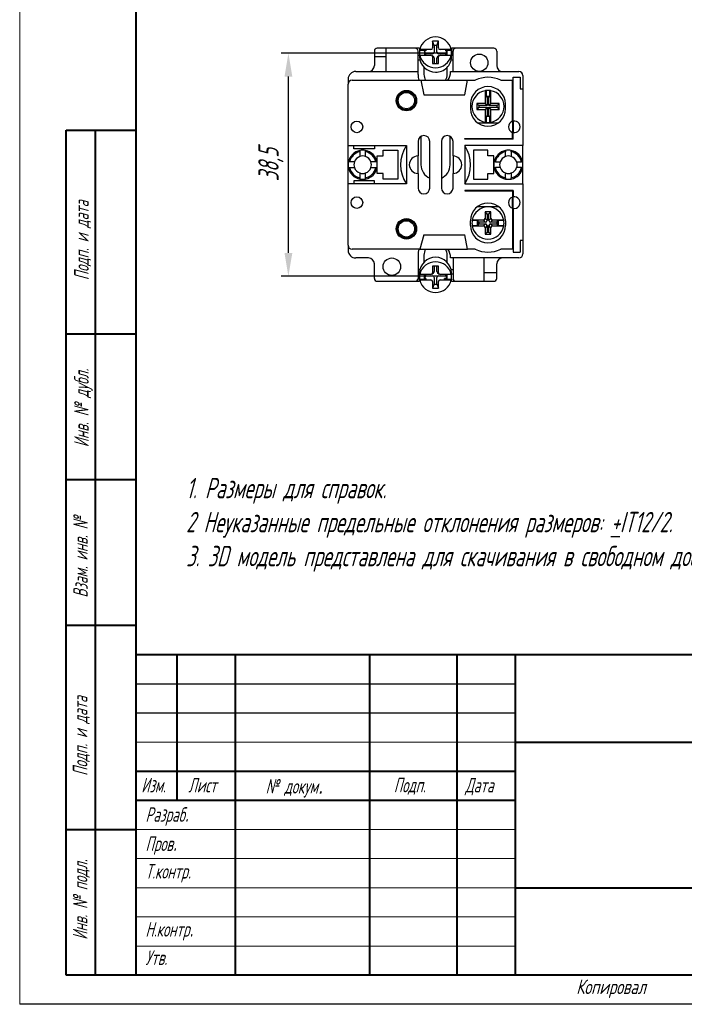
# Model space of a CAD drawing. Header units: millimetres. Extents: x 2381 to 2591, y 1129 to 1426.
# Tile 1 of 3: x 2381 to 2495, y 1129 to 1298. Entities that reach past the tile are written whole.
import ezdxf

# ---------------------------------------------------------------- set-up
doc = ezdxf.new("R2010")
doc.units = ezdxf.units.MM
for name, color, linetype, lineweight in [('main', 5, 'Continuous', 50), ('text', 7, 'Continuous', 25), ('РАЗМЕРЫ', 7, 'Continuous', 25), ('ФОРМАТ', 7, 'Continuous', 25), ('ФОРМАТ @ 1', 7, 'Continuous', 25)]:
    doc.layers.add(name, color=color, linetype=linetype, lineweight=lineweight)
doc.styles.add('GOST', font='Gost.shx', dxfattribs={"width": 0.8, "oblique": 15, "height": 3.5})
doc.dimstyles.get("Standard").update_dxf_attribs({"dimtxt": 3.5, "dimasz": 4, "dimexe": 1.25, "dimexo": 1, "dimgap": 1, "dimtad": 1, "dimdec": 1, "dimrnd": 0.5, "dimtxsty": 'GOST', "dimcen": 0, "dimclrd": 256, "dimclre": 256, "dimclrt": 7, "dimadec": 0, "dimazin": 2, "dimtfac": 1, "dimtdec": 1, "dimtmove": 2, "dimatfit": 1, "dimfxl": 0, "dimtolj": 1, "dimtzin": 0, "dimlwd": -1, "dimlwe": -1, "dimarcsym": 0})

# ---------------------------------------------------------------- blocks, each defined once
blk = doc.blocks.new('*D300')
at = {"layer": 'Defpoints', "color": 0}
for p in [(2426.92, 1291.92), (2454.92, 1291.92), (2454.92, 1253.65)]:
    blk.add_point(p, dxfattribs=at)
at = {"layer": 'РАЗМЕРЫ'}
for p, q in [((2453.92, 1291.92), (2425.67, 1291.92)), ((2426.92, 1257.65), (2426.92, 1287.92)), ((2453.92, 1253.65), (2425.67, 1253.65))]:
    blk.add_line(p, q, dxfattribs=at)
for points in [[(2427.59, 1287.92), (2426.25, 1287.92), (2426.92, 1291.92)], [(2426.25, 1257.65), (2427.59, 1257.65), (2426.92, 1253.65)]]:
    blk.add_solid(points, dxfattribs=at)
at = {"layer": 'РАЗМЕРЫ', "color": 7, "insert": (2423.91, 1272.79), "char_height": 3.5, "attachment_point": 5, "rotation": 90, "style": 'GOST'}
blk.add_mtext('\\A1;38,5', dxfattribs=at)

msp = doc.modelspace()

# ---------------------------------------------------------------- linework, layer by layer
at = {"layer": 'main', "lineweight": 30}
for p, q in [((2443.67, 1292.79), (2442.17, 1292.79)), ((2443.67, 1291.29), (2443.67, 1292.79)), ((2448.67, 1292.79), (2443.67, 1292.79)), ((2449.42, 1292.79), (2448.67, 1292.79)), ((2449.42, 1292.79), (2449.42, 1291.59)), ((2449.47, 1292.39), (2449.47, 1292.54)), ((2450.51, 1292.54), (2449.47, 1292.54)), ((2451.38, 1292.54), (2450.51, 1292.54)), ((2450.51, 1292.54), (2450.51, 1292.31)), ((2452.67, 1293.97), (2451.67, 1293.97)), ((2451.67, 1293.97), (2451.67, 1292.83)), ((2451.94, 1293.27), (2451.67, 1293.97)), ((2451.94, 1293.27), (2451.94, 1292.12)), ((2452.41, 1293.27), (2451.94, 1293.27)), ((2452.41, 1293.27), (2452.67, 1293.97)), ((2452.41, 1292.12), (2452.41, 1293.27)), ((2452.67, 1292.83), (2452.67, 1293.97)), ((2453.91, 1292.54), (2452.97, 1292.54)), ((2454.88, 1292.54), (2453.91, 1292.54)), ((2453.91, 1292.31), (2453.91, 1292.54)), ((2454.88, 1292.54), (2454.88, 1292.39)), ((2454.92, 1292.79), (2454.92, 1291.59)), ((2455.67, 1292.79), (2454.92, 1292.79)), ((2462.17, 1292.79), (2455.67, 1292.79)), ((2441.67, 1292.29), (2441.67, 1291.29)), ((2441.67, 1291.29), (2441.67, 1289.79)), ((2443.67, 1291.29), (2441.67, 1291.29)), ((2443.67, 1288.79), (2443.67, 1291.29)), ((2449.17, 1288.79), (2449.17, 1292.29)), ((2449.17, 1291.59), (2449.42, 1291.59)), ((2449.42, 1291.92), (2449.42, 1291.31)), ((2450.51, 1292.39), (2449.47, 1292.39)), ((2449.47, 1291.59), (2449.47, 1291.44)), ((2449.47, 1291.59), (2450.17, 1291.59)), ((2450.17, 1291.59), (2450.51, 1291.59)), ((2450.44, 1291.84), (2450.26, 1292.31)), ((2450.51, 1292.31), (2450.26, 1292.31)), ((2450.26, 1292.31), (2450.26, 1291.59)), ((2451.64, 1291.84), (2450.44, 1291.84)), ((2450.44, 1291.84), (2450.44, 1291.59)), ((2450.51, 1291.59), (2451.38, 1291.59)), ((2451.83, 1291.32), (2451.56, 1291.53)), ((2451.67, 1291.31), (2451.67, 1290.16)), ((2451.94, 1291.1), (2451.94, 1290.16)), ((2452.41, 1290.16), (2452.41, 1291.1)), ((2452.78, 1291.52), (2452.52, 1291.32)), ((2452.67, 1290.16), (2452.67, 1291.3)), ((2453.91, 1291.84), (2452.7, 1291.84)), ((2452.97, 1291.58), (2453.91, 1291.58)), ((2454.88, 1292.39), (2453.91, 1292.39)), ((2453.91, 1291.84), (2454.08, 1292.31)), ((2453.91, 1292.31), (2454.08, 1292.31)), ((2453.91, 1291.58), (2453.91, 1291.84)), ((2453.91, 1291.58), (2454.17, 1291.58)), ((2454.08, 1292.31), (2454.08, 1291.58)), ((2454.17, 1291.58), (2454.87, 1291.58)), ((2454.87, 1291.43), (2454.87, 1291.58)), ((2454.92, 1291.31), (2454.92, 1291.92)), ((2454.92, 1291.59), (2455.17, 1291.59)), ((2455.17, 1288.79), (2455.17, 1292.29)), ((2462.67, 1292.29), (2462.67, 1289.79)), ((2449.49, 1290.75), (2449.17, 1290.75)), ((2450.17, 1289.51), (2450.17, 1288.29)), ((2451.67, 1290.16), (2452.67, 1290.16)), ((2454.17, 1288.29), (2454.17, 1289.51)), ((2455.17, 1290.75), (2454.86, 1290.75)), ((2437.17, 1287.49), (2437.17, 1286.59)), ((2438.47, 1288.79), (2449.17, 1288.79)), ((2449.17, 1288.29), (2449.17, 1288.79)), ((2454.76, 1288.79), (2466.47, 1288.79)), ((2465.47, 1280.26), (2465.47, 1287.79)), ((2465.47, 1287.79), (2466.67, 1287.79)), ((2466.67, 1287.79), (2466.67, 1285.79)), ((2467.17, 1288.09), (2467.17, 1285.79)), ((2437.17, 1276.09), (2437.17, 1286.59)), ((2437.87, 1287.29), (2449.67, 1287.29)), ((2449.67, 1287.29), (2450.17, 1284.79)), ((2449.67, 1287.29), (2457.67, 1287.29)), ((2457.17, 1284.79), (2457.67, 1287.29)), ((2457.67, 1287.29), (2458.99, 1287.29)), ((2463.35, 1287.29), (2465.37, 1287.29)), ((2465.37, 1280.24), (2465.37, 1287.29)), ((2466.67, 1285.79), (2467.17, 1285.79)), ((2467.17, 1285.79), (2467.17, 1276.09)), ((2450.17, 1284.79), (2457.17, 1284.79)), ((2460.67, 1285.49), (2460.67, 1283.29)), ((2460.85, 1285.52), (2460.85, 1284.51)), ((2461.02, 1284.33), (2460.85, 1284.51)), ((2461.5, 1284.51), (2460.85, 1284.51)), ((2461.02, 1284.33), (2461.02, 1282.93)), ((2461.32, 1284.33), (2461.02, 1284.33)), ((2461.32, 1284.33), (2461.5, 1284.51)), ((2461.32, 1282.93), (2461.32, 1284.33)), ((2461.5, 1284.51), (2461.5, 1285.52)), ((2461.67, 1283.29), (2461.67, 1285.49)), ((2458.17, 1283.19), (2458.17, 1282.39)), ((2460.67, 1283.29), (2459.27, 1283.29)), ((2459.27, 1283.29), (2459.27, 1282.29)), ((2459.62, 1282.93), (2459.27, 1283.29)), ((2459.62, 1282.64), (2459.27, 1282.29)), ((2459.62, 1282.93), (2459.62, 1282.64)), ((2461.02, 1282.93), (2459.62, 1282.93)), ((2459.62, 1282.64), (2461.02, 1282.64)), ((2461.02, 1282.93), (2460.67, 1283.29)), ((2461.02, 1282.64), (2460.67, 1282.29)), ((2461.02, 1282.64), (2461.02, 1281.24)), ((2461.32, 1282.93), (2461.67, 1283.29)), ((2462.72, 1282.93), (2461.32, 1282.93)), ((2461.32, 1281.24), (2461.32, 1282.64)), ((2461.32, 1282.64), (2461.67, 1282.29)), ((2461.32, 1282.64), (2462.72, 1282.64)), ((2463.07, 1283.29), (2461.67, 1283.29)), ((2462.72, 1282.93), (2463.07, 1283.29)), ((2462.72, 1282.64), (2462.72, 1282.93)), ((2462.72, 1282.64), (2463.07, 1282.29)), ((2463.07, 1282.29), (2463.07, 1283.29)), ((2464.17, 1282.39), (2464.17, 1283.19)), ((2459.27, 1282.29), (2460.67, 1282.29)), ((2460.67, 1282.29), (2460.67, 1280.08)), ((2461.02, 1281.24), (2460.85, 1281.06)), ((2460.85, 1281.06), (2460.85, 1280.05)), ((2461.5, 1281.06), (2460.85, 1281.06)), ((2461.02, 1281.24), (2461.32, 1281.24)), ((2461.32, 1281.24), (2461.5, 1281.06)), ((2461.5, 1280.05), (2461.5, 1281.06)), ((2461.67, 1280.08), (2461.67, 1282.29)), ((2461.67, 1282.29), (2463.07, 1282.29)), ((2459.37, 1279.99), (2462.97, 1279.99)), ((2465.37, 1280.24), (2465.37, 1278.33)), ((2465.47, 1280.26), (2465.47, 1278.31)), ((2449.67, 1277.65), (2449.67, 1272.79)), ((2454.67, 1272.79), (2454.67, 1277.65)), ((2457.17, 1277.29), (2465.37, 1277.29)), ((2457.17, 1277.19), (2457.17, 1277.29)), ((2465.37, 1277.29), (2465.37, 1278.33)), ((2465.47, 1277.19), (2465.47, 1278.31)), ((2437.17, 1276.09), (2447.17, 1276.09)), ((2437.17, 1272.79), (2437.17, 1276.09)), ((2438.17, 1275.54), (2438.17, 1276.09)), ((2441.67, 1276.09), (2441.67, 1275.54)), ((2447.17, 1276.09), (2447.17, 1269.49)), ((2449.17, 1276.79), (2449.17, 1274.29)), ((2451.17, 1268.79), (2451.17, 1276.79)), ((2453.17, 1276.79), (2453.17, 1268.79)), ((2455.17, 1274.29), (2455.17, 1276.79)), ((2465.47, 1277.19), (2457.17, 1277.19)), ((2467.17, 1276.09), (2457.17, 1276.09)), ((2457.17, 1276.09), (2457.17, 1269.49)), ((2467.17, 1272.79), (2467.17, 1276.09)), ((2441.67, 1275.54), (2438.17, 1275.54)), ((2439.17, 1275.03), (2439.17, 1274.2)), ((2440.17, 1274.2), (2440.17, 1275.03)), ((2442.17, 1274.29), (2443.17, 1274.29)), ((2442.17, 1272.79), (2442.17, 1274.29)), ((2443.17, 1275.29), (2445.67, 1275.29)), ((2443.17, 1274.29), (2443.17, 1275.29)), ((2445.67, 1275.29), (2445.67, 1270.29)), ((2449.17, 1271.29), (2449.17, 1274.29)), ((2455.17, 1274.29), (2455.17, 1271.29)), ((2461.17, 1275.29), (2458.67, 1275.29)), ((2458.67, 1275.29), (2458.67, 1270.29)), ((2461.17, 1274.29), (2461.17, 1275.29)), ((2462.17, 1274.29), (2461.17, 1274.29)), ((2462.17, 1272.79), (2462.17, 1274.29)), ((2464.17, 1274.2), (2464.17, 1275.03)), ((2465.17, 1275.03), (2465.17, 1274.2)), ((2437.17, 1269.49), (2437.17, 1272.79)), ((2438.26, 1273.29), (2437.43, 1273.29)), ((2437.43, 1272.29), (2438.26, 1272.29)), ((2441.92, 1273.29), (2441.09, 1273.29)), ((2441.09, 1272.29), (2441.92, 1272.29)), ((2442.17, 1271.29), (2442.17, 1272.79)), ((2462.17, 1271.29), (2462.17, 1272.79)), ((2462.43, 1273.29), (2463.26, 1273.29)), ((2463.26, 1272.29), (2462.43, 1272.29)), ((2466.09, 1273.29), (2466.92, 1273.29)), ((2466.92, 1272.29), (2466.09, 1272.29)), ((2467.17, 1269.49), (2467.17, 1272.79)), ((2439.17, 1271.37), (2439.17, 1270.54)), ((2440.17, 1270.54), (2440.17, 1271.37)), ((2443.17, 1271.29), (2442.17, 1271.29)), ((2443.17, 1270.29), (2443.17, 1271.29)), ((2449.17, 1271.29), (2449.17, 1268.79)), ((2455.17, 1268.79), (2455.17, 1271.29)), ((2461.17, 1270.29), (2461.17, 1271.29)), ((2461.17, 1271.29), (2462.17, 1271.29)), ((2464.17, 1270.54), (2464.17, 1271.37)), ((2465.17, 1271.37), (2465.17, 1270.54)), ((2437.17, 1258.99), (2437.17, 1269.49)), ((2447.17, 1269.49), (2437.17, 1269.49)), ((2441.67, 1270.04), (2438.17, 1270.04)), ((2438.17, 1270.04), (2438.17, 1269.49)), ((2441.67, 1269.49), (2441.67, 1270.04)), ((2445.67, 1270.29), (2443.17, 1270.29)), ((2457.17, 1269.49), (2467.17, 1269.49)), ((2458.67, 1270.29), (2461.17, 1270.29)), ((2467.17, 1269.49), (2467.17, 1259.79)), ((2465.47, 1268.39), (2457.17, 1268.39)), ((2457.17, 1268.39), (2457.17, 1268.29)), ((2457.17, 1268.29), (2465.37, 1268.29)), ((2465.37, 1268.29), (2465.37, 1267.24)), ((2465.37, 1265.33), (2465.37, 1267.24)), ((2465.47, 1268.39), (2465.47, 1267.26)), ((2465.47, 1265.31), (2465.47, 1267.26)), ((2462.97, 1265.59), (2459.37, 1265.59)), ((2461.67, 1264.69), (2460.67, 1264.69)), ((2460.67, 1264.69), (2460.67, 1263.58)), ((2461.02, 1264.33), (2460.67, 1264.69)), ((2461.02, 1264.33), (2461.02, 1263.23)), ((2461.32, 1264.33), (2461.02, 1264.33)), ((2461.32, 1264.33), (2461.67, 1264.69)), ((2461.32, 1263.23), (2461.32, 1264.33)), ((2461.67, 1263.58), (2461.67, 1264.69)), ((2465.37, 1265.33), (2465.37, 1258.29)), ((2465.47, 1265.31), (2465.47, 1257.79)), ((2458.17, 1262.39), (2458.17, 1263.19)), ((2459.38, 1263.2), (2458.45, 1263.2)), ((2458.45, 1262.37), (2459.38, 1262.37)), ((2459.47, 1263.29), (2458.47, 1263.29)), ((2458.47, 1262.29), (2459.47, 1262.29)), ((2459.38, 1263.2), (2459.47, 1263.29)), ((2459.38, 1262.37), (2459.38, 1263.2)), ((2459.38, 1262.37), (2459.47, 1262.29)), ((2459.47, 1263.29), (2459.41, 1263.15)), ((2459.62, 1262.93), (2459.41, 1263.15)), ((2459.41, 1263.15), (2459.41, 1262.42)), ((2459.62, 1262.64), (2459.41, 1262.42)), ((2459.41, 1262.42), (2459.47, 1262.29)), ((2460.38, 1263.29), (2459.47, 1263.29)), ((2459.47, 1262.29), (2460.38, 1262.29)), ((2460.73, 1262.93), (2459.62, 1262.93)), ((2459.62, 1262.93), (2459.62, 1262.64)), ((2459.62, 1262.64), (2460.73, 1262.64)), ((2460.73, 1262.93), (2460.38, 1263.29)), ((2460.38, 1262.29), (2460.73, 1262.64)), ((2460.67, 1263.58), (2461.02, 1263.23)), ((2461.02, 1262.34), (2460.67, 1261.99)), ((2461.02, 1262.34), (2461.02, 1261.24)), ((2461.32, 1263.23), (2461.67, 1263.58)), ((2461.67, 1261.99), (2461.32, 1262.34)), ((2461.32, 1261.24), (2461.32, 1262.34)), ((2461.97, 1263.29), (2461.61, 1262.93)), ((2462.72, 1262.93), (2461.61, 1262.93)), ((2461.61, 1262.64), (2461.97, 1262.29)), ((2461.61, 1262.64), (2462.72, 1262.64)), ((2462.74, 1263.29), (2461.97, 1263.29)), ((2461.97, 1262.29), (2462.74, 1262.29)), ((2462.72, 1262.93), (2462.9, 1263.11)), ((2462.72, 1262.64), (2462.72, 1262.93)), ((2462.72, 1262.64), (2462.9, 1262.46)), ((2463.88, 1263.29), (2462.74, 1263.29)), ((2462.83, 1263.11), (2462.74, 1263.29)), ((2462.83, 1263.2), (2462.74, 1263.29)), ((2462.74, 1262.29), (2462.83, 1262.46)), ((2462.83, 1262.37), (2462.74, 1262.29)), ((2462.74, 1262.29), (2463.88, 1262.29)), ((2462.83, 1263.2), (2462.83, 1263.11)), ((2463.89, 1263.2), (2462.83, 1263.2)), ((2462.83, 1263.11), (2462.9, 1263.11)), ((2462.9, 1262.46), (2462.83, 1262.46)), ((2462.83, 1262.46), (2462.83, 1262.37)), ((2462.83, 1262.37), (2463.89, 1262.37)), ((2462.9, 1263.11), (2462.9, 1262.46)), ((2464.17, 1263.19), (2464.17, 1262.39)), ((2450.17, 1260.79), (2449.45, 1258.29)), ((2450.17, 1260.79), (2457.17, 1260.79)), ((2457.67, 1258.29), (2457.17, 1260.79)), ((2460.67, 1261.99), (2460.67, 1260.89)), ((2461.02, 1261.24), (2460.67, 1260.89)), ((2460.67, 1260.89), (2461.67, 1260.89)), ((2461.02, 1261.24), (2461.32, 1261.24)), ((2461.32, 1261.24), (2461.67, 1260.89)), ((2461.67, 1260.89), (2461.67, 1261.99)), ((2437.17, 1258.99), (2437.17, 1258.09)), ((2466.67, 1259.79), (2466.67, 1257.79)), ((2467.17, 1259.79), (2466.67, 1259.79)), ((2467.17, 1259.79), (2467.17, 1257.49)), ((2449.45, 1258.29), (2437.87, 1258.29)), ((2449.17, 1257.29), (2449.17, 1253.29)), ((2449.45, 1258.29), (2457.67, 1258.29)), ((2450.17, 1257.29), (2450.17, 1256.06)), ((2454.17, 1256.06), (2454.17, 1257.29)), ((2458.99, 1258.29), (2457.67, 1258.29)), ((2465.37, 1258.29), (2463.35, 1258.29)), ((2465.47, 1257.79), (2466.67, 1257.79)), ((2440.67, 1256.79), (2438.47, 1256.79)), ((2441.67, 1253.29), (2441.67, 1255.79)), ((2452.67, 1255.41), (2451.67, 1255.41)), ((2451.67, 1255.41), (2451.67, 1254.26)), ((2451.94, 1255.41), (2451.94, 1254.46)), ((2452.41, 1254.46), (2452.41, 1255.41)), ((2452.67, 1254.26), (2452.67, 1255.41)), ((2466.47, 1256.79), (2454.76, 1256.79)), ((2455.17, 1256.79), (2455.17, 1253.29)), ((2460.47, 1256.79), (2460.47, 1254.29)), ((2462.67, 1254.29), (2462.67, 1255.79)), ((2449.17, 1254.82), (2449.49, 1254.82)), ((2449.42, 1253.99), (2449.17, 1253.99)), ((2449.42, 1254.26), (2449.42, 1253.65)), ((2449.42, 1252.79), (2449.42, 1253.99)), ((2449.47, 1254.13), (2449.47, 1253.98)), ((2450.5, 1253.98), (2449.47, 1253.98)), ((2450.26, 1253.26), (2450.26, 1253.98)), ((2450.44, 1253.73), (2450.26, 1253.26)), ((2450.44, 1253.98), (2450.44, 1253.73)), ((2450.44, 1253.73), (2451.64, 1253.73)), ((2451.38, 1253.98), (2450.5, 1253.98)), ((2451.56, 1254.04), (2451.83, 1254.24)), ((2452.52, 1254.24), (2452.78, 1254.04)), ((2452.7, 1253.73), (2453.91, 1253.73)), ((2453.72, 1253.98), (2452.97, 1253.98)), ((2454.88, 1253.98), (2453.72, 1253.98)), ((2453.91, 1253.73), (2453.91, 1253.98)), ((2453.91, 1253.73), (2454.08, 1253.26)), ((2454.08, 1253.98), (2454.08, 1253.26)), ((2454.86, 1254.82), (2455.17, 1254.82)), ((2454.88, 1253.98), (2454.88, 1254.13)), ((2454.92, 1253.65), (2454.92, 1254.26)), ((2455.17, 1253.99), (2454.92, 1253.99)), ((2454.92, 1252.79), (2454.92, 1253.99)), ((2460.47, 1254.29), (2462.67, 1254.29)), ((2460.47, 1254.29), (2460.47, 1252.79)), ((2462.67, 1253.29), (2462.67, 1254.29)), ((2442.17, 1252.79), (2448.67, 1252.79)), ((2448.67, 1252.79), (2449.42, 1252.79)), ((2449.47, 1253.03), (2449.47, 1253.18)), ((2449.47, 1253.18), (2450.5, 1253.18)), ((2449.47, 1253.03), (2450.5, 1253.03)), ((2450.5, 1253.26), (2450.26, 1253.26)), ((2450.5, 1253.26), (2450.5, 1253.03)), ((2450.5, 1253.03), (2451.38, 1253.03)), ((2451.67, 1252.74), (2451.67, 1251.6)), ((2451.94, 1252.3), (2451.67, 1251.6)), ((2451.94, 1253.45), (2451.94, 1252.3)), ((2451.94, 1252.3), (2452.41, 1252.3)), ((2452.41, 1252.3), (2452.41, 1253.45)), ((2452.41, 1252.3), (2452.67, 1251.6)), ((2452.67, 1251.6), (2452.67, 1252.74)), ((2452.97, 1253.03), (2453.72, 1253.03)), ((2454.08, 1253.26), (2453.72, 1253.26)), ((2453.72, 1253.03), (2453.72, 1253.26)), ((2453.72, 1253.18), (2454.88, 1253.18)), ((2453.72, 1253.03), (2454.88, 1253.03)), ((2454.88, 1253.18), (2454.88, 1253.03)), ((2454.92, 1252.79), (2455.67, 1252.79)), ((2455.67, 1252.79), (2460.47, 1252.79)), ((2460.47, 1252.79), (2462.17, 1252.79)), ((2451.67, 1251.6), (2452.67, 1251.6))]:
    msp.add_line(p, q, dxfattribs=at)
for centre, radius in [((2459.67, 1290.29), 1.5), ((2447.17, 1283.79), 1.75), ((2447.17, 1283.79), 1.6), ((2447.17, 1283.79), 1.4), ((2438.67, 1279.29), 1), ((2438.67, 1266.29), 1), ((2447.17, 1261.79), 1.75), ((2447.17, 1261.79), 1.6), ((2447.17, 1261.79), 1.4), ((2444.67, 1255.29), 1.5)]:
    msp.add_circle(centre, radius, dxfattribs=at)
for centre, radius, start, end in [((2452.17, 1291.94), 2.77, 12.6665, 167.3335), ((2442.17, 1292.29), 0.5, 90, 180), ((2448.67, 1292.29), 0.5, 0, 90), ((2455.67, 1292.29), 0.5, 90, 180), ((2462.17, 1292.29), 0.5, 0, 90), ((2451.92, 1291.92), 2.5, 169.0133, 190.9867), ((2452.11, 1291.38), 2.69, 181.4426, 271.3072), ((2452.17, 1292.2), 2.77, 192.672, 347.1194), ((2452.25, 1291.37), 2.68, 268.4153, 358.835), ((2452.42, 1291.92), 2.5, 348.7842, 10.9862), ((2440.67, 1289.79), 1, 270, 0), ((2463.67, 1289.79), 1, 180, 270), ((2438.47, 1287.49), 1.3, 90, 180), ((2452.17, 1288.29), 3, 180, 199.4712), ((2452.01, 1288.29), 1.84, 180.1145, 212.999), ((2452.33, 1288.29), 1.84, 327.0009, 359.8857), ((2452.17, 1288.79), 2.59, 324.5995, 0), ((2461.17, 1282.79), 5, 64.1581, 115.8419), ((2466.47, 1288.09), 0.7, 0, 90), ((2437.87, 1286.59), 0.7, 90, 180), ((2461.17, 1283.19), 3, 0, 180), ((2461.17, 1282.79), 2.75, 100.4757, 259.5243), ((2461.17, 1282.79), 2.75, 96.7593, 100.4757), ((2461.17, 1282.79), 2.75, 83.2407, 96.7593), ((2461.17, 1282.79), 2.75, 79.5243, 83.2407), ((2461.17, 1282.79), 2.75, 280.4757, 79.5243), ((2461.17, 1282.39), 3, 180, 0), ((2461.17, 1282.79), 2.75, 259.5243, 263.2407), ((2461.17, 1282.79), 2.75, 263.2407, 276.7593), ((2461.17, 1282.79), 2.75, 276.7593, 280.4757), ((2465.67, 1279.29), 1, 107.4576, 252.5424), ((2465.67, 1279.29), 1, 258.463, 101.537), ((2450.17, 1276.79), 1, 90, 180), ((2450.17, 1276.79), 1, 0, 90), ((2454.17, 1276.79), 1, 90, 180), ((2454.17, 1276.79), 1, 0, 90), ((2452.17, 1272.79), 6, 146.633, 213.367), ((2452.17, 1272.79), 6, 326.633, 33.367), ((2439.67, 1272.79), 2.5, 101.537, 168.463), ((2439.67, 1272.79), 2.3, 102.5559, 167.4441), ((2439.67, 1272.79), 1.5, 109.4712, 160.5288), ((2439.67, 1272.79), 2.5, 78.463, 101.537), ((2439.67, 1272.79), 1.5, 70.5288, 109.4712), ((2439.67, 1272.79), 2.5, 11.537, 78.463), ((2439.67, 1272.79), 2.3, 12.5559, 77.4441), ((2439.67, 1272.79), 1.5, 19.4712, 70.5288), ((2449.17, 1272.79), 1.5, 90, 270), ((2455.17, 1272.79), 1.5, 270, 90), ((2464.67, 1272.79), 2.5, 101.537, 168.463), ((2464.67, 1272.79), 2.3, 102.5559, 167.4441), ((2464.67, 1272.79), 1.5, 109.4712, 160.5288), ((2464.67, 1272.79), 2.5, 78.463, 101.537), ((2464.67, 1272.79), 1.5, 70.5288, 109.4712), ((2464.67, 1272.79), 2.5, 11.537, 78.463), ((2464.67, 1272.79), 2.3, 12.5559, 77.4441), ((2464.67, 1272.79), 1.5, 19.4712, 70.5288), ((2439.67, 1272.79), 2.5, 168.463, 191.537), ((2439.67, 1272.79), 2.5, 191.537, 258.463), ((2439.67, 1272.79), 2.3, 192.5559, 257.4441), ((2439.67, 1272.79), 1.5, 160.5288, 199.4712), ((2439.67, 1272.79), 1.5, 199.4712, 250.5288), ((2439.67, 1272.79), 2.3, 282.5559, 347.4441), ((2439.67, 1272.79), 2.5, 281.537, 348.463), ((2439.67, 1272.79), 1.5, 289.4712, 340.5288), ((2439.67, 1272.79), 1.5, 340.5288, 19.4712), ((2439.67, 1272.79), 2.5, 348.463, 11.537), ((2452.17, 1272.79), 2.5, 180, 246.4218), ((2452.17, 1272.79), 2.5, 293.5782, 0), ((2464.67, 1272.79), 2.5, 168.463, 191.537), ((2464.67, 1272.79), 2.5, 191.537, 258.463), ((2464.67, 1272.79), 2.3, 192.5559, 257.4441), ((2464.67, 1272.79), 1.5, 160.5288, 199.4712), ((2464.67, 1272.79), 1.5, 199.4712, 250.5288), ((2464.67, 1272.79), 2.5, 281.537, 348.463), ((2464.67, 1272.79), 2.3, 282.5559, 347.4441), ((2464.67, 1272.79), 1.5, 289.4712, 340.5288), ((2464.67, 1272.79), 1.5, 340.5288, 19.4712), ((2464.67, 1272.79), 2.5, 348.463, 11.537), ((2439.67, 1272.79), 1.5, 250.5288, 289.4712), ((2464.67, 1272.79), 1.5, 250.5288, 289.4712), ((2439.67, 1272.79), 2.5, 258.463, 281.537), ((2464.67, 1272.79), 2.5, 258.463, 281.537), ((2450.17, 1268.79), 1, 180, 270), ((2450.17, 1268.79), 1, 270, 0), ((2454.17, 1268.79), 1, 180, 270), ((2454.17, 1268.79), 1, 270, 0), ((2465.67, 1266.29), 1, 107.4576, 252.5424), ((2465.67, 1266.29), 1, 258.463, 101.537), ((2461.17, 1263.19), 3, 0, 180), ((2461.17, 1262.79), 2.75, 10.4757, 169.5243), ((2461.17, 1262.39), 3, 180, 0), ((2461.17, 1262.79), 2.75, 171.3728, 188.6272), ((2461.17, 1262.79), 2.75, 169.5243, 171.3728), ((2461.17, 1262.79), 2.75, 188.6272, 190.4757), ((2461.17, 1262.79), 2.75, 190.4757, 349.5243), ((2461.17, 1262.79), 2.75, 8.6272, 10.4757), ((2461.17, 1262.79), 2.75, 349.5243, 351.3728), ((2461.17, 1262.79), 2.75, 351.3728, 8.6272), ((2437.87, 1258.99), 0.7, 180, 270), ((2438.47, 1258.09), 1.3, 180, 270), ((2452.17, 1257.29), 3, 160.5288, 180), ((2452.01, 1257.28), 1.84, 146.9638, 179.9227), ((2452.33, 1257.28), 1.84, 0.0768, 33.0366), ((2452.17, 1256.79), 2.59, 0, 35.4005), ((2461.17, 1262.79), 5, 244.1581, 295.8419), ((2466.47, 1257.49), 0.7, 270, 0), ((2440.67, 1255.79), 1, 0, 90), ((2452.17, 1254.16), 2.75, 2.1342, 177.8658), ((2452.17, 1253.37), 2.77, 12.6665, 167.3335), ((2463.67, 1255.79), 1, 90, 180), ((2451.92, 1253.65), 2.5, 169.0134, 190.9866), ((2452.42, 1253.65), 2.5, 349.0136, 10.9864), ((2442.17, 1253.29), 0.5, 180, 270), ((2448.67, 1253.29), 0.5, 270, 0), ((2452.17, 1253.63), 2.77, 192.6665, 347.3335), ((2455.67, 1253.29), 0.5, 180, 270), ((2462.17, 1253.29), 0.5, 270, 0)]:
    msp.add_arc(centre, radius, start, end, dxfattribs=at)
for centre, major_axis, ratio, start_param, end_param in [((2451.37, 1292.83), (0.294, -0.085), 0.944873, 5.008146, 6.548784), ((2452.98, 1292.83), (0.294, 0.085), 0.944873, 2.875994, 4.416632), ((2451.37, 1291.3), (0.294, 0.084), 0.944849, 6.018476, 7.556611), ((2451.63, 1292.13), (0.294, -0.085), 0.944873, 5.008146, 6.548784), ((2451.63, 1291.1), (0.294, 0.084), 0.944849, 6.018476, 6.894435), ((2452.71, 1292.13), (0.294, 0.085), 0.944873, 2.875994, 4.416632), ((2452.71, 1291.09), (0.294, -0.085), 0.944897, 2.52909, 3.408084), ((2452.98, 1291.29), (0.294, -0.085), 0.944897, 1.864943, 3.408084), ((2460.37, 1263.59), (-0.219, 0.219), 0.970288, 2.371274, 3.911912), ((2460.37, 1261.98), (-0.219, -0.219), 0.970288, 2.371274, 3.911912), ((2460.72, 1263.24), (-0.219, 0.219), 0.970288, 2.371274, 3.911912), ((2460.72, 1262.33), (-0.219, -0.219), 0.970288, 2.371274, 3.911912), ((2461.62, 1263.24), (0.219, 0.219), 0.970288, 2.371274, 3.911912), ((2461.62, 1262.33), (0.219, -0.219), 0.970288, 2.371274, 3.911912), ((2461.98, 1263.59), (0.219, 0.219), 0.970288, 2.371274, 3.911912), ((2461.98, 1261.98), (0.219, -0.219), 0.970288, 2.371274, 3.911912), ((2451.37, 1254.27), (0.294, -0.085), 0.944873, 5.008146, 6.548784), ((2451.63, 1253.44), (0.294, 0.085), 0.944873, 6.017587, 7.558225), ((2451.63, 1254.47), (0.294, -0.085), 0.944873, 5.671311, 6.548784), ((2452.71, 1254.47), (0.294, 0.085), 0.944873, 2.875994, 3.753467), ((2452.71, 1253.44), (0.294, -0.085), 0.944873, 1.866553, 3.407191), ((2452.98, 1254.27), (0.294, 0.085), 0.944873, 2.875994, 4.416632), ((2451.37, 1252.74), (0.294, 0.085), 0.944873, 6.017587, 7.558225), ((2452.98, 1252.74), (0.294, -0.085), 0.944873, 1.866553, 3.407191)]:
    msp.add_ellipse(centre, major_axis=major_axis, ratio=ratio, start_param=start_param, end_param=end_param, dxfattribs=at)
for points, knots in [([(2439.17, 1275.23), (2439.17, 1275.23), (2439.17, 1275.23), (2439.17, 1275.19), (2439.17, 1275.14), (2439.17, 1275.09), (2439.17, 1275.05), (2439.17, 1275.03)], [0, 0, 0, 0, 0.209, 0.417937, 0.628647, 0.843452, 1, 1, 1, 1]), ([(2440.17, 1275.03), (2440.17, 1275.05), (2440.17, 1275.1), (2440.17, 1275.16), (2440.17, 1275.21), (2440.17, 1275.23), (2440.17, 1275.23), (2440.17, 1275.23)], [0, 0, 0, 0, 0.220971, 0.442039, 0.660257, 0.87378, 1, 1, 1, 1]), ([(2464.17, 1275.23), (2464.17, 1275.23), (2464.17, 1275.23), (2464.17, 1275.19), (2464.17, 1275.14), (2464.17, 1275.09), (2464.17, 1275.05), (2464.17, 1275.03)], [0, 0, 0, 0, 0.209, 0.417937, 0.628647, 0.843452, 1, 1, 1, 1]), ([(2465.17, 1275.03), (2465.17, 1275.05), (2465.17, 1275.1), (2465.17, 1275.16), (2465.17, 1275.21), (2465.17, 1275.23), (2465.17, 1275.23), (2465.17, 1275.23)], [0, 0, 0, 0, 0.220971, 0.442039, 0.660257, 0.87378, 1, 1, 1, 1]), ([(2437.43, 1273.29), (2437.4, 1273.29), (2437.36, 1273.29), (2437.29, 1273.29), (2437.25, 1273.29), (2437.23, 1273.29), (2437.22, 1273.29), (2437.22, 1273.29)], [0, 0, 0, 0, 0.220971, 0.442039, 0.660257, 0.87378, 1, 1, 1, 1]), ([(2437.22, 1272.29), (2437.22, 1272.29), (2437.23, 1272.29), (2437.26, 1272.29), (2437.31, 1272.29), (2437.37, 1272.29), (2437.41, 1272.29), (2437.43, 1272.29)], [0, 0, 0, 0, 0.209, 0.417937, 0.628647, 0.843452, 1, 1, 1, 1]), ([(2442.12, 1273.29), (2442.12, 1273.29), (2442.11, 1273.29), (2442.08, 1273.29), (2442.03, 1273.29), (2441.97, 1273.29), (2441.93, 1273.29), (2441.92, 1273.29)], [0, 0, 0, 0, 0.209001, 0.417936, 0.628646, 0.843452, 1, 1, 1, 1]), ([(2441.92, 1272.29), (2441.94, 1272.29), (2441.99, 1272.29), (2442.05, 1272.29), (2442.1, 1272.29), (2442.12, 1272.29), (2442.12, 1272.29), (2442.12, 1272.29)], [0, 0, 0, 0, 0.220971, 0.442039, 0.660257, 0.87378, 1, 1, 1, 1]), ([(2462.43, 1273.29), (2462.4, 1273.29), (2462.36, 1273.29), (2462.29, 1273.29), (2462.25, 1273.29), (2462.23, 1273.29), (2462.22, 1273.29), (2462.22, 1273.29)], [0, 0, 0, 0, 0.22097, 0.442038, 0.660255, 0.87378, 1, 1, 1, 1]), ([(2462.22, 1272.29), (2462.22, 1272.29), (2462.23, 1272.29), (2462.26, 1272.29), (2462.31, 1272.29), (2462.37, 1272.29), (2462.41, 1272.29), (2462.43, 1272.29)], [0, 0, 0, 0, 0.209001, 0.417936, 0.628649, 0.843455, 1, 1, 1, 1]), ([(2467.12, 1273.29), (2467.12, 1273.29), (2467.11, 1273.29), (2467.08, 1273.29), (2467.03, 1273.29), (2466.97, 1273.29), (2466.93, 1273.29), (2466.92, 1273.29)], [0, 0, 0, 0, 0.209001, 0.417936, 0.628648, 0.843454, 1, 1, 1, 1]), ([(2466.92, 1272.29), (2466.94, 1272.29), (2466.99, 1272.29), (2467.05, 1272.29), (2467.1, 1272.29), (2467.12, 1272.29), (2467.12, 1272.29), (2467.12, 1272.29)], [0, 0, 0, 0, 0.220969, 0.442038, 0.660255, 0.87378, 1, 1, 1, 1]), ([(2439.17, 1270.54), (2439.17, 1270.52), (2439.17, 1270.47), (2439.17, 1270.41), (2439.17, 1270.36), (2439.17, 1270.34), (2439.17, 1270.34), (2439.17, 1270.34)], [0, 0, 0, 0, 0.220968, 0.442039, 0.660256, 0.87378, 1, 1, 1, 1]), ([(2440.17, 1270.34), (2440.17, 1270.34), (2440.17, 1270.34), (2440.17, 1270.38), (2440.17, 1270.43), (2440.17, 1270.48), (2440.17, 1270.52), (2440.17, 1270.54)], [0, 0, 0, 0, 0.209001, 0.417936, 0.628649, 0.843454, 1, 1, 1, 1]), ([(2464.17, 1270.54), (2464.17, 1270.52), (2464.17, 1270.47), (2464.17, 1270.41), (2464.17, 1270.36), (2464.17, 1270.34), (2464.17, 1270.34), (2464.17, 1270.34)], [0, 0, 0, 0, 0.220968, 0.442039, 0.660256, 0.87378, 1, 1, 1, 1]), ([(2465.17, 1270.34), (2465.17, 1270.34), (2465.17, 1270.34), (2465.17, 1270.38), (2465.17, 1270.43), (2465.17, 1270.48), (2465.17, 1270.52), (2465.17, 1270.54)], [0, 0, 0, 0, 0.209001, 0.417936, 0.628649, 0.843454, 1, 1, 1, 1])]:
    msp.add_open_spline(points, degree=3, knots=knots, dxfattribs=at)
at = {"layer": 'ФОРМАТ', "lineweight": 0}
msp.add_line((2380.81, 1425.73), (2380.81, 1128.73), dxfattribs=at)
at = {"layer": 'ФОРМАТ', "lineweight": 40, "ltscale": 5}
for p, q in [((2400.81, 1133.73), (2400.81, 1420.73)), ((2585.81, 1133.73), (2388.81, 1133.73))]:
    msp.add_line(p, q, dxfattribs=at)
at = {"layer": 'ФОРМАТ', "lineweight": 40}
for p, q in [((2388.81, 1133.73), (2388.81, 1278.73)), ((2388.81, 1278.73), (2400.81, 1278.73)), ((2393.81, 1133.73), (2393.81, 1278.73)), ((2400.81, 1243.73), (2388.81, 1243.73)), ((2400.81, 1218.73), (2388.81, 1218.73)), ((2400.81, 1193.73), (2388.81, 1193.73)), ((2400.81, 1188.73), (2585.81, 1188.73)), ((2407.81, 1163.73), (2407.81, 1188.73)), ((2417.81, 1188.73), (2417.81, 1133.73)), ((2440.81, 1188.73), (2440.81, 1133.73)), ((2455.81, 1188.73), (2455.81, 1133.73)), ((2465.81, 1188.73), (2465.81, 1133.73)), ((2465.81, 1173.73), (2585.81, 1173.73)), ((2400.81, 1168.73), (2465.81, 1168.73)), ((2400.81, 1163.73), (2465.81, 1163.73)), ((2388.81, 1158.73), (2400.81, 1158.73)), ((2465.81, 1148.73), (2585.81, 1148.73))]:
    msp.add_line(p, q, dxfattribs=at)
at = {"layer": 'ФОРМАТ'}
for p, q in [((2400.81, 1183.73), (2465.81, 1183.73)), ((2400.81, 1178.73), (2465.81, 1178.73))]:
    msp.add_line(p, q, dxfattribs=at)
at = {"layer": 'ФОРМАТ', "linetype": 'Continuous', "lineweight": 0}
for p, q in [((2400.81, 1173.73), (2465.81, 1173.73)), ((2400.81, 1158.73), (2465.81, 1158.73)), ((2400.81, 1153.73), (2465.81, 1153.73)), ((2400.81, 1148.73), (2465.81, 1148.73)), ((2400.81, 1143.73), (2465.81, 1143.73)), ((2400.81, 1138.73), (2465.81, 1138.73))]:
    msp.add_line(p, q, dxfattribs=at)
at = {"layer": 'ФОРМАТ', "linetype": 'Continuous'}
msp.add_line((2388.81, 1133.73), (2400.81, 1133.73), dxfattribs=at)
at = {"layer": 'ФОРМАТ', "linetype": 'ByBlock', "ltscale": 5}
msp.add_line((2590.81, 1128.73), (2380.81, 1128.73), dxfattribs=at)

# ---------------------------------------------------------------- texts
at = {"layer": 'text', "ltscale": 100, "insert": (2409.37, 1219.06), "char_height": 3.5, "width": 178.5111, "attachment_point": 1, "style": 'GOST'}
msp.add_mtext('1. Размеры для справок.\\P2 Неуказанные предельные отклонения размеров: {\\L+}IT12/2.\\P3. 3D модель представлена для скачивания в свободном доступе на сайте компании "ОВЕН"  в формате *.STEP.', dxfattribs=at)
at = {"layer": 'ФОРМАТ', "char_height": 2.5, "attachment_point": 1, "rotation": 90, "style": 'GOST'}
for s, insert in [('{\\Q15;\\W0.8;Подп. и дата}', (2390.16, 1252.98)), ('Инв. № {\\Fgost_au|c204;дубл.}', (2390.15, 1224.32)), ('Взам. инв. №', (2389.99, 1198.51)), ('{\\Q15;\\W0.8;Подп. и дата}', (2389.93, 1167.93)), ('Инв. № {\\Fgost_au|c204;подл\\W0.965;.}', (2389.93, 1139.8))]:
    msp.add_mtext(s, dxfattribs=dict(at, insert=insert))
at = {"layer": 'ФОРМАТ', "char_height": 2.5, "attachment_point": 1, "style": 'GOST'}
for s, insert in [('{\\Q15;\\W0.784;Изм.}', (2401.67, 1167.58)), ('{\\Q15;\\W0.8;Лист}', (2409.73, 1167.58)), ('{\\Q15;\\W0.8;Подп.}', (2445.01, 1167.6)), ('{\\Q15;\\W0.8;Дата}', (2457.26, 1167.58)), ('{\\Q15;\\W0.8;Разраб\\H1.4x;.}', (2402.39, 1163.54)), ('{\\Q15;\\W0.8;Пров\\H1.4x;.}', (2402.39, 1158.54)), ('{\\Q15;\\W0.8;Т.контр\\W0.965;.}', (2402.39, 1152.8)), ('{\\Q15;\\W0.8;Н.контр\\H1.4x;.}', (2402.39, 1143.84)), ('{\\Q15;\\W0.8;Утв.}', (2402.39, 1137.98)), ('{\\W0.9;Копировал}', (2476.31, 1132.98))]:
    msp.add_mtext(s, dxfattribs=dict(at, insert=insert))
at = {"layer": 'ФОРМАТ @ 1', "insert": (2423.01, 1167.39), "char_height": 2.5, "attachment_point": 1, "style": 'GOST'}
msp.add_mtext('№ докум{\\Fwin_eskd|c204;\\W0.965;.}', dxfattribs=at)

# ---------------------------------------------------------------- dimensions: what is measured, and where the dimension line sits
at = {"layer": 'РАЗМЕРЫ'}
dim = msp.add_linear_dim(base=(2426.92, 1291.92), p1=(2454.92, 1253.65), p2=(2454.92, 1291.92), angle=90, dimstyle='Standard', override={"dimlfac": 1, "dimtxsty": 'GOST', "dimsah": 1, "dimtmove": 1, "dimtolj": 1}, dxfattribs=at)
dim.commit()
dim.dimension.update_dxf_attribs({"geometry": '*D300', "text_midpoint": (2423.91, 1272.79)})

doc.saveas('drawing.dxf')
